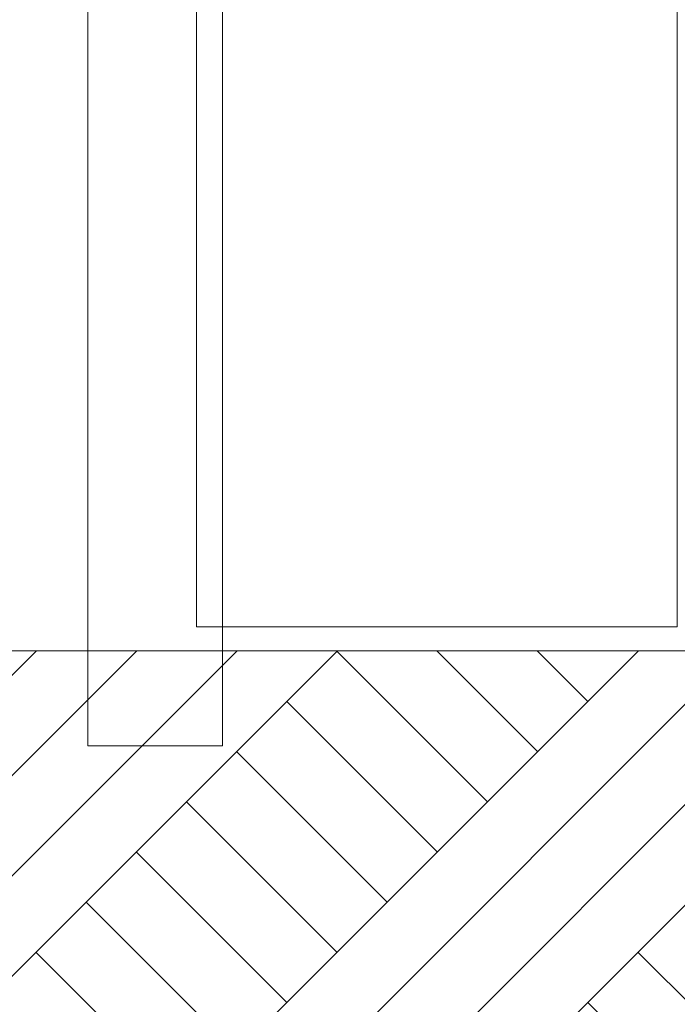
# Model space of a CAD drawing. Header units: millimetres. Extents: x 119219 to 750800, y -8933 to 168688.
# Tile 50 of 115: x 509664 to 510406, y 3901 to 5012. Entities that reach past the tile are written whole.
import ezdxf

# ---------------------------------------------------------------- set-up
doc = ezdxf.new("R2010")
doc.units = ezdxf.units.MM
doc.header["$MEASUREMENT"] = 0
doc.header["$XCLIPFRAME"] = 0
doc.layers.add('0_Ном._пера__1', color=7, linetype='Continuous', lineweight=0)
picture_1 = doc.add_image_def('image3.png', size_in_pixel=(734, 827))
picture_2 = doc.add_image_def('image1.png', size_in_pixel=(882, 833))

msp = doc.modelspace()

# ---------------------------------------------------------------- hatches: boundary and pattern name
at = {"layer": '0_Ном._пера__1', "linetype": 'Continuous', "lineweight": 0}
h = msp.add_hatch(dxfattribs=at)
h.set_pattern_fill('Грунт_02__копия__0001', style=0, pattern_type=2)
h.set_pattern_definition([(45, (0, 0), (-169.70563, 169.70563), []), (45, (-56.57, 56.57), (-339.41125, 339.41125), []), (45, (-113.14, 113.14), (-339.41125, 339.41125), []), (135, (-169.706, 169.706), (56.568542, 56.568542), [240, -240])])
h.paths.add_polyline_path([(508846.945, 4300.002), (510798.697, 4300.002), (510798.697, 2548.863), (508846.945, 2548.863)])

# ---------------------------------------------------------------- linework, layer by layer
at = {"layer": '0_Ном._пера__1', "color": 7, "linetype": 'Continuous', "lineweight": 0}
for points in [[(509741.323, 4319.816), (509741.323, 7730), (509893.277, 7730), (509893.277, 4316.755)], [(510405.988, 4326.921), (510405.988, 7730)]]:
    msp.add_lwpolyline(points, dxfattribs=at)
at = {"layer": '0_Ном._пера__1', "color": 7, "linetype": 'Continuous', "lineweight": 0, "flags": 128}
msp.add_lwpolyline([(508846.945, 4300.002), (510698.71, 4300.002), (510798.697, 4300.002)], dxfattribs=at)
msp.add_lwpolyline([(508846.945, 4300.002), (510798.697, 4300.002), (510798.697, 2548.863), (508846.945, 2548.863)], close=True, dxfattribs=at)

# ---------------------------------------------------------------- pictures from other files: only their frames are drawn
at = {"linetype": 'Continuous', "lineweight": 0}
image = msp.add_image(picture_2, insert=(509741.323, 4192.835), size_in_units=(151.954, 3537.165), dxfattribs=at)
image.set_boundary_path([(-0.5, -0.5), (881.5, 832.5)])
image = msp.add_image(picture_1, insert=(510405.988, 7730), size_in_units=(542.26, 3403.079), rotation=180, dxfattribs=at)
image.set_boundary_path([(-0.5, -0.5), (733.5, 826.5)])

doc.saveas('drawing.dxf')
